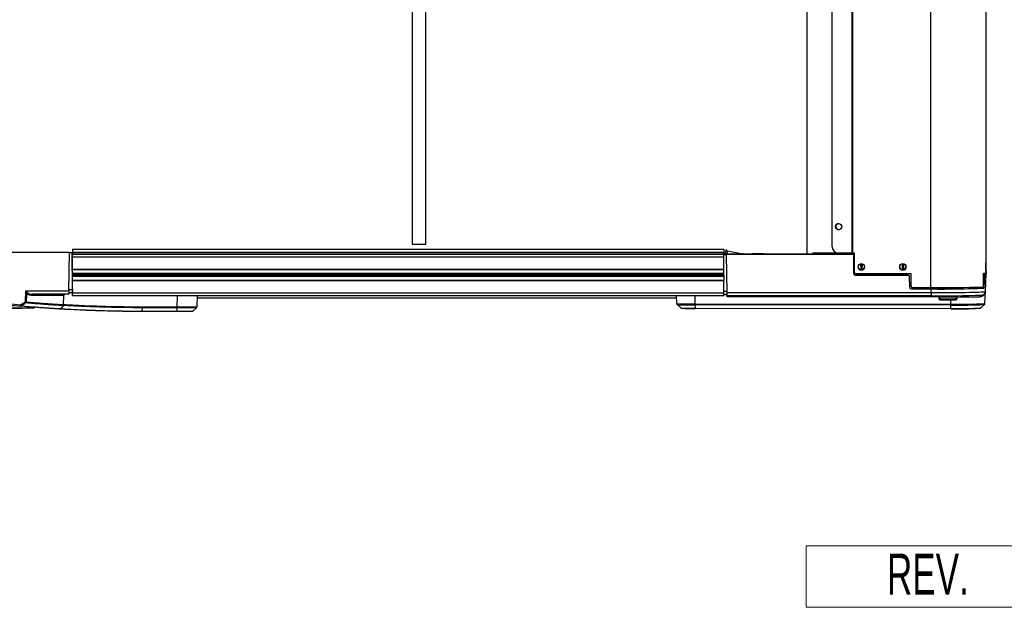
# Model space of a CAD drawing. Header units: millimetres. Extents: x 0 to 420, y 0 to 297.
# Tile 20 of 69: x 177 to 225, y 66 to 95. Entities that reach past the tile are written whole.
import ezdxf
from ezdxf.enums import TextEntityAlignment as Align

# ---------------------------------------------------------------- set-up
doc = ezdxf.new("R2010")
doc.units = ezdxf.units.MM
doc.layers.add('CARTIGLIO', color=140, linetype='Continuous')
doc.styles.add('SLDTEXTSTYLE0', font='TXT', dxfattribs={"width": 0.638298})

# ---------------------------------------------------------------- blocks, each defined once
blk = doc.blocks.new('SW_NOTE_0_27')
at = {"layer": 'CARTIGLIO', "color": 0, "insert": (2.34, 2.578), "char_height": 2, "attachment_point": 2, "style": 'SLDTEXTSTYLE0'}
blk.add_mtext('REV.', dxfattribs=at)
blk = doc.blocks.new('Cartiglio ALUSIC')
at = {"color": 161, "linetype": 'Continuous', "lineweight": 18}
for p, q in [((113.971, 150.999), (113.971, 153.999)), ((113.971, 153.999), (313.621, 153.999)), ((113.971, 150.999), (313.621, 150.999))]:
    blk.add_line(p, q, dxfattribs=at)
at = {"layer": 'CARTIGLIO', "color": 140}
blk.add_blockref('SW_NOTE_0_27', (117.568, 151.037), dxfattribs=at)
at = {"layer": 'CARTIGLIO', "color": 140, "style": 'SLDTEXTSTYLE0', "width": 0.638298}
for tag, p in [('AUTOATTR8', (219.244, 110.003)), ('AUTOATTR9', (218.122, 100.423)), ('AUTOATTR0', (249.033, 100.312))]:
    blk.add_attdef(tag, text='', height=4, dxfattribs=at).set_placement(p, align=Align.TOP_CENTER)
at = {"layer": 'CARTIGLIO', "color": 140}
for tag in ['AUTOATTR13', 'AUTOATTR12', 'AUTOATTR11', 'AUTOATTR10', 'AUTOATTR7', 'AUTOATTR6', 'AUTOATTR5', 'AUTOATTR4', 'AUTOATTR3', 'AUTOATTR2', 'AUTOATTR1']:
    blk.add_attdef(tag, (0, 0), '', height=4, dxfattribs=at)

msp = doc.modelspace()

# ---------------------------------------------------------------- linework, layer by layer
at = {"color": 7, "linetype": 'Continuous', "lineweight": 25}
for p, q in [((221.24362, 122.13847), (221.24362, 81.76106)), ((223.94486, 121.05957), (223.94486, 82.93425)), ((215.22135, 120.51731), (215.22135, 83.4318)), ((217.41433, 120.45051), (217.41433, 83.44913)), ((217.44716, 120.45046), (217.44716, 83.44908)), ((195.975, 120.20334), (195.975, 83.87164)), ((196.65031, 83.87164), (196.65031, 120.20334)), ((216.43304, 120.11592), (216.43304, 83.78975)), ((179.4299, 83.63528), (211.16949, 83.63528)), ((179.4299, 83.63528), (179.4299, 83.48622)), ((195.975, 83.87164), (196.65031, 83.87164)), ((211.16949, 83.63528), (211.16949, 83.48622)), ((211.2808, 83.60351), (211.25272, 83.47141)), ((211.25272, 83.42663), (211.2808, 83.55872)), ((211.2808, 83.55872), (211.2808, 83.60351)), ((211.34685, 83.5435), (211.31877, 83.41141)), ((212.08749, 83.3861), (211.34685, 83.5435)), ((179.27774, 83.46645), (175.39354, 83.46645)), ((179.24528, 81.6064), (179.27774, 83.46645)), ((179.27774, 83.46645), (179.4128, 83.46645)), ((179.42845, 81.67393), (179.4128, 83.46645)), ((179.4299, 83.48622), (211.16949, 83.48622)), ((179.4299, 83.48622), (179.4299, 83.47465)), ((179.4299, 83.47465), (211.16949, 83.47465)), ((179.4299, 83.47465), (179.4299, 83.39892)), ((179.4299, 83.39892), (211.16949, 83.39892)), ((179.4299, 83.26386), (179.4299, 83.39892)), ((179.4299, 82.66621), (179.4299, 83.26386)), ((179.4299, 83.26386), (211.16949, 83.26386)), ((211.1524, 83.39892), (211.1524, 83.41004)), ((211.16949, 83.48622), (211.16949, 83.47465)), ((211.16949, 83.47465), (211.16949, 83.41271)), ((211.18616, 83.41577), (211.16949, 83.41577)), ((211.16949, 83.41271), (211.18616, 83.41271)), ((211.16949, 83.26386), (211.16949, 83.39892)), ((211.16949, 83.38207), (211.28746, 83.38207)), ((211.16949, 82.66621), (211.16949, 83.26386)), ((211.18611, 83.41271), (211.18616, 83.41577)), ((211.18616, 83.41271), (211.18616, 83.41577)), ((211.25272, 83.42663), (211.25272, 83.47141)), ((211.28746, 83.38207), (211.28746, 83.38089)), ((217.50031, 83.38089), (211.28746, 83.38089)), ((211.28746, 83.38089), (211.31998, 81.51931)), ((211.44686, 83.38419), (211.31877, 83.41141)), ((211.34149, 83.38537), (211.34149, 83.40658)), ((211.34306, 83.38511), (211.34232, 83.40641)), ((217.25066, 83.38419), (211.40898, 83.38419)), ((212.08749, 83.3861), (212.08708, 83.38419)), ((212.08749, 83.43288), (212.08749, 83.3861)), ((212.09783, 83.4318), (212.09783, 83.38501)), ((212.09783, 83.38501), (217.11491, 83.38501)), ((212.09783, 83.38419), (212.09783, 83.38501)), ((217.52941, 83.43216), (215.49428, 83.43216)), ((215.57192, 83.43239), (217.52941, 83.43239)), ((216.09532, 83.43569), (217.52941, 83.43569)), ((216.76557, 83.45113), (217.41433, 83.44913)), ((217.04469, 83.43569), (217.04469, 83.45027)), ((217.11491, 83.38419), (217.11491, 83.38501)), ((217.13878, 83.38518), (217.23019, 83.38678)), ((217.13878, 83.38518), (217.13878, 83.38419)), ((217.23019, 83.38678), (217.52941, 83.38678)), ((217.23019, 83.38419), (217.23019, 83.38678)), ((217.33149, 83.3856), (217.25066, 83.38419)), ((217.52941, 83.3856), (217.33149, 83.3856)), ((217.44716, 83.44908), (217.52941, 83.44908)), ((217.52941, 83.38266), (217.50031, 83.38266)), ((217.50031, 83.38266), (217.50031, 83.38089)), ((217.50857, 82.43663), (217.50031, 83.38266)), ((217.50857, 82.43558), (217.50031, 83.38089)), ((217.52941, 83.44908), (217.52941, 82.50379)), ((179.4299, 82.66621), (211.16949, 82.66621)), ((179.4299, 82.64933), (179.4299, 82.66621)), ((179.4299, 82.46047), (179.4299, 82.64933)), ((179.4299, 82.64933), (211.1588, 82.64933)), ((211.15865, 82.66621), (211.16354, 82.1057)), ((217.85893, 82.62311), (217.85411, 82.92524)), ((217.88058, 82.62349), (217.88058, 82.92519)), ((217.90696, 82.92046), (217.90228, 82.62703)), ((219.88486, 82.62311), (219.88004, 82.92524)), ((219.90651, 82.62349), (219.90651, 82.92519)), ((219.9329, 82.92046), (219.92821, 82.62703)), ((223.94486, 82.93425), (223.94486, 82.70778)), ((223.94486, 82.70778), (223.94486, 82.48341)), ((223.94486, 82.64356), (223.94675, 82.53533)), ((223.94675, 82.51147), (223.94486, 82.61973)), ((179.4299, 82.44854), (179.4299, 82.46047)), ((179.4299, 82.46047), (211.16044, 82.46047)), ((179.4299, 82.39789), (179.4299, 82.44854)), ((179.4299, 82.44854), (211.16055, 82.44854)), ((179.4299, 82.37403), (179.4299, 82.39789)), ((179.4299, 82.39789), (211.16099, 82.39789)), ((179.4299, 82.32337), (179.4299, 82.37403)), ((179.4299, 82.37403), (211.1612, 82.37403)), ((179.4299, 82.31144), (179.4299, 82.32337)), ((179.4299, 82.32337), (211.16164, 82.32337)), ((179.4299, 82.12258), (179.4299, 82.31144)), ((179.4299, 82.31144), (211.16175, 82.31144)), ((179.4299, 82.10807), (179.4299, 82.12258)), ((179.4299, 82.12258), (211.1634, 82.12258)), ((179.4299, 82.1057), (211.16949, 82.1057)), ((179.4299, 81.50805), (179.4299, 82.1057)), ((211.16949, 81.50805), (211.16949, 82.1057)), ((217.50857, 82.43558), (217.50857, 82.43663)), ((217.5761, 82.36969), (217.5761, 82.36869)), ((217.86297, 82.36969), (217.5761, 82.36969)), ((217.5761, 82.36869), (220.1529, 82.36869)), ((220.29819, 82.43627), (217.59694, 82.43627)), ((217.86297, 82.36969), (217.86191, 82.43627)), ((217.88058, 82.37), (217.86297, 82.36969)), ((217.88058, 82.37), (217.88058, 82.43627)), ((217.89818, 82.36969), (217.88058, 82.37)), ((217.89924, 82.43627), (217.89818, 82.36969)), ((219.88891, 82.36969), (217.89818, 82.36969)), ((219.88891, 82.36969), (219.88784, 82.43627)), ((219.90651, 82.37), (219.88891, 82.36969)), ((219.90651, 82.37), (219.90651, 82.43627)), ((219.92411, 82.36969), (219.90651, 82.37)), ((219.92517, 82.43627), (219.92411, 82.36969)), ((220.1529, 82.36969), (219.92411, 82.36969)), ((220.1529, 82.36869), (220.1529, 82.36969)), ((220.22042, 82.30334), (220.22042, 82.30239)), ((220.22989, 81.76073), (220.22042, 82.30334)), ((220.22989, 81.7602), (220.22042, 82.30239)), ((220.29819, 81.82858), (220.29819, 82.43627)), ((223.82601, 81.86189), (223.82601, 82.46958)), ((223.82601, 82.4043), (223.8735, 82.4043)), ((223.88814, 82.4143), (223.88671, 82.41428)), ((223.89084, 82.4164), (223.89034, 82.47399)), ((223.89084, 82.4373), (223.89052, 82.474)), ((223.89052, 82.474), (223.89084, 82.43792)), ((223.89084, 82.43792), (223.89083, 82.43792)), ((223.89084, 82.44336), (223.89084, 82.43792)), ((223.94792, 82.44336), (223.89084, 82.44336)), ((223.89084, 82.4373), (223.89084, 82.4164)), ((223.91824, 81.56532), (223.94792, 82.41522)), ((223.94486, 82.51147), (223.94675, 82.51147)), ((223.9474, 82.49864), (223.94792, 82.49772)), ((223.94792, 82.49772), (223.94792, 82.46958)), ((223.94792, 82.46958), (223.94792, 82.44336)), ((223.94792, 82.41522), (223.94792, 82.44336)), ((177.12789, 81.06125), (177.14576, 81.6064)), ((177.14576, 81.6064), (179.24528, 81.6064)), ((179.24528, 81.6064), (179.24238, 81.44052)), ((179.24645, 81.67393), (179.42845, 81.67393)), ((179.42548, 82.01453), (179.4299, 82.01453)), ((179.42845, 81.67393), (179.4299, 81.50805)), ((211.16949, 81.58797), (211.31878, 81.58797)), ((220.22989, 81.7602), (220.22989, 81.76073)), ((220.29741, 81.69438), (220.29741, 81.6939)), ((220.29741, 81.69438), (220.46311, 81.69438)), ((220.29741, 81.6939), (221.28205, 81.6939)), ((220.36572, 81.76106), (221.24362, 81.76106)), ((220.46078, 81.76106), (220.46311, 81.69438)), ((220.46315, 81.6972), (220.46092, 81.76106)), ((221.6511, 81.71523), (220.46226, 81.72278)), ((220.46239, 81.71902), (221.5819, 81.71191)), ((220.46311, 81.69438), (220.46311, 81.6972)), ((220.46311, 81.6972), (221.28205, 81.6972)), ((221.28205, 81.51931), (221.28205, 81.6939)), ((221.62611, 81.71055), (221.62589, 81.69762)), ((221.8223, 81.76215), (221.8223, 81.7098)), ((222.36255, 81.7098), (222.36255, 81.76529)), ((222.55886, 81.70346), (222.55874, 81.71055)), ((223.38785, 81.71805), (223.39, 81.77958)), ((223.52526, 81.78297), (223.52316, 81.7226)), ((223.52355, 81.72262), (223.52566, 81.78298)), ((223.59326, 81.78495), (223.59119, 81.72556)), ((223.64991, 81.72882), (223.65092, 81.78682)), ((223.64994, 81.72883), (223.65095, 81.78682)), ((223.84634, 81.72889), (223.65091, 81.72889)), ((178.99936, 81.37535), (177.39102, 81.37535)), ((179.24238, 81.44052), (177.43833, 81.44052)), ((178.98845, 80.93593), (178.99936, 81.37535)), ((179.4299, 81.50805), (179.24356, 81.50805)), ((179.4299, 81.50805), (211.16949, 81.50805)), ((179.4299, 81.37299), (179.4299, 81.50805)), ((179.4299, 81.37299), (211.16949, 81.37299)), ((184.51807, 80.8268), (184.53714, 81.37299)), ((185.50533, 81.37299), (185.48626, 80.8268)), ((185.50165, 81.26758), (208.86507, 81.26758)), ((208.87509, 80.98065), (208.86139, 81.37299)), ((209.76073, 81.37299), (209.76135, 80.96449)), ((211.16949, 81.37299), (211.16949, 81.50805)), ((211.32158, 81.428), (211.16949, 81.428)), ((211.17005, 81.41127), (211.16949, 81.41127)), ((211.17008, 81.40797), (211.16949, 81.40797)), ((211.17006, 81.41032), (211.17008, 81.40797)), ((211.3219, 81.41021), (211.17006, 81.41032)), ((211.31998, 81.51931), (221.28205, 81.51931)), ((221.28205, 81.35934), (211.32282, 81.35934)), ((221.63216, 81.30231), (211.32453, 81.31016)), ((221.28205, 81.51931), (221.28205, 81.35934)), ((221.62955, 81.31712), (221.64559, 81.22615)), ((222.22514, 80.955), (222.22482, 81.16416)), ((222.53926, 81.22615), (222.5553, 81.31712)), ((223.89701, 80.98293), (223.91735, 81.56524)), ((175.54733, 80.7517), (176.96548, 80.7517)), ((177.49634, 80.76521), (176.08827, 80.76521)), ((176.96548, 80.7517), (176.96548, 80.76521)), ((178.8551, 80.73202), (178.85385, 80.73053)), ((178.97433, 80.88334), (178.8551, 80.73202)), ((178.97817, 80.8893), (178.97433, 80.88334)), ((178.9884, 80.93176), (178.98845, 80.93593)), ((182.81738, 80.77978), (182.80965, 80.61452)), ((184.5162, 80.77978), (182.81738, 80.77978)), ((182.81832, 80.82681), (184.51713, 80.82681)), ((184.5162, 80.77978), (184.50847, 80.61452)), ((185.28649, 80.61347), (185.46591, 80.78077)), ((208.89668, 80.93333), (208.89653, 80.93363)), ((208.89668, 80.93333), (209.07386, 80.76816)), ((209.76135, 80.96449), (222.22514, 80.955)), ((222.22608, 80.90835), (209.76229, 80.91784)), ((209.76229, 80.91784), (209.77002, 80.75571)), ((209.77002, 80.75571), (222.23381, 80.74621)), ((222.23581, 80.72887), (209.77203, 80.73837)), ((222.23381, 80.74621), (222.22608, 80.90835)), ((223.69812, 80.77022), (223.8753, 80.93539)), ((182.80765, 80.59638), (182.80881, 80.59638)), ((184.5065, 80.59638), (182.80881, 80.59638)), ((182.80965, 80.61452), (182.81081, 80.61452)), ((182.81081, 80.61452), (184.50847, 80.61452))]:
    msp.add_line(p, q, dxfattribs=at)
at = {"color": 7, "linetype": 'Continuous', "lineweight": 25, "flags": 128}
for points in [[(212.57055, 83.40446), (212.58255, 83.40307), (212.61749, 83.4018), (212.67225, 83.40077), (212.74198, 83.40007), (212.82049, 83.39976), (212.90078, 83.39986), (212.97573, 83.40038), (213.03869, 83.40125), (213.08405, 83.40241), (213.10778, 83.40376), (213.10778, 83.40516), (213.08405, 83.4065), (213.03869, 83.40767), (212.97573, 83.40854), (212.90078, 83.40906), (212.82049, 83.40916), (212.74198, 83.40885), (212.67225, 83.40814), (212.61749, 83.40711), (212.58255, 83.40585), (212.57055, 83.40446)], [(223.8735, 82.4043), (223.86014, 82.07179), (223.84634, 81.72889)], [(222.36255, 81.71718), (222.42263, 81.71629), (222.48961, 81.71481), (222.53522, 81.7131), (222.557, 81.71125), (222.55377, 81.70936), (222.52571, 81.70754), (222.47433, 81.70588), (222.4024, 81.70447), (222.31378, 81.70338), (222.21324, 81.70269), (222.10621, 81.70241), (221.99843, 81.70258), (221.89571, 81.70317), (221.80358, 81.70416), (221.727, 81.70549), (221.67008, 81.7071), (221.6359, 81.70889), (221.62629, 81.71077), (221.62629, 81.71077)], [(221.8223, 81.71129), (221.81892, 81.71055), (221.83108, 81.70914), (221.86645, 81.70786), (221.9219, 81.70682), (221.9925, 81.7061), (222.07199, 81.70579), (222.15329, 81.70589), (222.22918, 81.70641), (222.29292, 81.7073), (222.33884, 81.70848), (222.36287, 81.70984), (222.36287, 81.71126), (222.36255, 81.71129)], [(177.18705, 81.48472), (177.18417, 81.39707), (177.17309, 81.06007)], [(221.28205, 81.51931), (221.54044, 81.51953), (221.79635, 81.52019), (222.0473, 81.52129), (222.29088, 81.52281), (222.52474, 81.52474), (222.74664, 81.52706), (222.95443, 81.52975), (223.14612, 81.53279), (223.31985, 81.53613), (223.47396, 81.53976), (223.60696, 81.54363), (223.71757, 81.54771), (223.80472, 81.55196), (223.86758, 81.55634), (223.90554, 81.56081), (223.91824, 81.56532)], [(181.64274, 80.60861), (181.64815, 80.60698), (181.65454, 80.60625)]]:
    msp.add_lwpolyline(points, dxfattribs=at)
at = {"color": 7, "linetype": 'Continuous', "lineweight": 25}
for centre, radius in [((216.76415, 84.733), 0.15106), ((217.86707, 82.77386), 0.15194), ((219.89301, 82.77386), 0.15194)]:
    msp.add_circle(centre, radius, dxfattribs=at)
for centre, radius, start, end in [((216.7761, 84.73388), 0.1508, 179.417852, 273.464576), ((216.7758, 84.73653), 0.15049, 97.829053, 180.425646), ((211.25303, 83.37771), 0.2275, 77.476893, 82.990151), ((211.53891, 84.52818), 1.00323, 255.091265, 258.963322), ((216.76934, 83.78741), 0.3363, 179.600639, 269.35761), ((211.51083, 84.39609), 1.00323, 255.091265, 258.963322), ((212.09783, 83.43476), 0.04975, 258.001799, 270.000016), ((217.11637, 84.83472), 1.44971, 269.942353, 270.886018), ((217.44706, 94.13643), 10.68736, 269.824501, 270.00053), ((217.86707, 82.77483), 0.15194, 180.007023, 359.992977), ((219.893, 82.77483), 0.15194, 180.007023, 359.992977), ((217.5761, 82.43722), 0.06753, 180.5, 270), ((217.59694, 82.50379), 0.06753, 180.004364, 270.004363), ((220.1529, 82.30216), 0.06753, 1, 90), ((223.83829, 82.88164), 0.41225, 268.292489, 284.981952), ((223.80102, 82.85054), 0.44507, 273.218955, 281.101508), ((223.88074, 82.6141), 0.20992, 268.024788, 288.665521), ((223.88761, 82.41777), 0.00351, 278.729071, 336.967963), ((220.29741, 81.76191), 0.06753, 181, 270), ((220.36571, 81.82859), 0.06753, 180.004364, 270.004363), ((221.65503, 150.97131), 69.21147, 269.659419, 271.7804326), ((221.73601, 142.40199), 60.70979, 269.5715659, 271.9920525), ((221.70038, 138.97955), 57.28387, 269.58158, 271.951313), ((221.9427, 71.56745), 10.15045, 90.679652, 91.216475), ((177.28852, 81.39653), 0.13444, 114.72862, 139.007325), ((177.45001, 81.38229), 0.05939, 101.345487, 186.713793), ((221.75542, 131.56608), 50.20897, 269.459813, 272.239117), ((222.09228, 91.00944), 9.70335, 267.266656, 272.735073), ((222.09268, 90.59153), 9.37601, 267.266877, 272.730045), ((222.091, 90.30032), 9.13837, 267.634934, 272.387623), ((222.49228, 134.45177), 53.14962, 270.065095, 271.262872), ((223.76953, 81.31407), 0.10587, 131.127326, 179.461824), ((182.80881, 148.12743), 67.53105, 264.0177324, 264.9565123), ((182.80881, 148.12625), 67.46351, 264.0177324, 264.9565123), ((166.17244, 81.85227), 10.74569, 354.690142, 355.043957), ((176.87279, 80.89619), 0.03835, 268.855211, 326.192774), ((181.26302, 83.27685), 4.97643, 208.2169, 208.860226), ((177.22898, 84.07156), 3.01201, 268.076651, 268.936676), ((181.26366, 83.37402), 4.73852, 209.214452, 209.897158), ((177.08587, 81.06452), 0.08733, 323.138823, 357.078297), ((177.49634, 80.93404), 0.16883, 270, 304.867601), ((183.41516, 80.83196), 1.10291, 357.287952, 359.732262), ((185.41877, 80.82916), 0.06753, 312.998305, 357.99991), ((209.5558, 94.00404), 13.04117, 267.007982, 270.903128), ((209.54613, 93.03338), 12.11747, 266.927724, 271.02214), ((209.60342, 90.90442), 10.15008, 267.009383, 270.940481), ((209.61806, 90.51782), 9.78066, 267.082374, 270.901968), ((210.84195, 80.96282), 1.08059, 179.910967, 182.385232), ((209.82192, 80.75294), 0.05197, 176.944643, 196.275401), ((222.66673, 104.57238), 23.62151, 268.928822, 272.985486), ((223.30573, 80.95332), 1.08059, 179.910967, 182.385232), ((222.63427, 106.36335), 25.45827, 269.081297, 272.794023), ((222.28571, 80.74344), 0.05197, 176.944643, 196.275401), ((222.60631, 102.69259), 21.94954, 269.027587, 272.851177), ((222.5808, 104.34554), 23.61919, 269.163087, 272.587036), ((182.75001, 80.61208), 0.06085, 345.055159, 2.307116)]:
    msp.add_arc(centre, radius, start, end, dxfattribs=at)
for centre, major_axis, ratio, start_param, end_param in [((211.40906, 83.38537), (0.06757, 0), 0.01745239, 3.14159228, 4.71117063), ((217.5761, 82.43617), (0.06753, 0), 0.99923824, 3.1503193, 4.71238898), ((220.1529, 82.30121), (0.06753, 0), 0.99923824, 0.01745329, 1.57079633), ((222.05547, 116.52593), (-1.68248, 136.22723), 0.01068927, 4.45915731, 4.45962546), ((222.01045, 131.08475), (-1.59191, 128.99123), 0.01068927, 4.32536076, 4.32585846), ((223.89025, 82.51088), (-0.00059, 0.06753), 0.00015229, 3.15904462, 4.13475609), ((223.94674, 82.5371), (-0.00118, 0.06753), 0.00030454, 1.59697095, 3.15904063), ((223.94674, 82.51088), (-0.00118, 0.06753), 0.00030454, 3.15904063, 4.72111031), ((220.29741, 81.76138), (0.06753, 0), 0.99923824, 3.15904595, 4.71238898), ((222.01308, 77.9648), (0.20499, 17.16429), 0.02840749, 1.35105479, 1.35191373), ((211.17008, 81.40679), (-0.00059, 0.06753), 0.00015244, 4.76476404, 5.03196946), ((211.31987, 81.52815), (-0.00295, 0.16883), 0.00030454, 1.62315089, 3.15904063), ((211.32459, 81.30486), (-0.00177, 0.1013), 0.00030482, 4.76475993, 5.2802876)]:
    msp.add_ellipse(centre, major_axis=major_axis, ratio=ratio, start_param=start_param, end_param=end_param, dxfattribs=at)
for points, knots in [([(223.94294, 82.66732), (223.94198, 82.66996), (223.94019, 82.67488), (223.93695, 82.70189), (223.93483, 82.73096), (223.93349, 82.75705), (223.93265, 82.78586), (223.93239, 82.8163), (223.93264, 82.84684), (223.93347, 82.87594), (223.93481, 82.90262), (223.93696, 82.93291), (223.94017, 82.96229), (223.94198, 82.96811), (223.94293, 82.97116)], [0, 0, 0, 0, 0.13339157, 0.24917048, 0.3133152, 0.37469721, 0.43601395, 0.49997115, 0.56370773, 0.62493612, 0.68638534, 0.75075628, 0.86932298, 1, 1, 1, 1]), ([(223.94293, 82.97116), (223.94352, 82.96829), (223.94469, 82.9626), (223.94481, 82.94367), (223.94486, 82.93425)], [0, 0, 0, 0, 0.5025423, 1, 1, 1, 1]), ([(223.94486, 82.70778), (223.94481, 82.69774), (223.94469, 82.67777), (223.94352, 82.67079), (223.94294, 82.66732)], [0, 0, 0, 0, 0.502580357, 1, 1, 1, 1]), ([(177.18705, 81.48472), (177.1788, 81.50987), (177.1657, 81.54979), (177.15121, 81.59083), (177.14585, 81.60615), (177.14576, 81.6064)], [0, 0, 0, 0, 0.62622369, 0.99380864, 1, 1, 1, 1]), ([(177.14576, 81.6064), (177.14592, 81.60624), (177.15714, 81.59517), (177.18749, 81.56546), (177.21497, 81.53674), (177.23228, 81.51865)], [0, 0, 0, 0, 0.005355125, 0.373411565, 1, 1, 1, 1]), ([(221.5819, 81.71191), (221.58265, 81.7119), (221.58645, 81.71188), (221.59599, 81.7118), (221.60976, 81.7116), (221.62181, 81.71128), (221.62624, 81.71098), (221.62628, 81.71081), (221.62629, 81.71077)], [0, 0, 0, 0, 0.02891816, 0.14487462, 0.37867251, 0.6483323, 0.91807664, 1, 1, 1, 1]), ([(221.72721, 81.71561), (221.72189, 81.71551), (221.71125, 81.71532), (221.68956, 81.71517), (221.66869, 81.71514), (221.65624, 81.71521), (221.6511, 81.71523)], [0, 0, 0, 0, 0.27012616, 0.54025055, 0.81039332, 1, 1, 1, 1]), ([(223.80539, 81.79325), (223.80827, 81.7952), (223.81369, 81.79887), (223.82027, 81.81382), (223.82459, 81.8357), (223.82552, 81.85281), (223.82601, 81.86189)], [0, 0, 0, 0, 0.2679569, 0.50296413, 0.73634408, 1, 1, 1, 1]), ([(177.39102, 81.37535), (177.35349, 81.38028), (177.2903, 81.38857), (177.22165, 81.43761), (177.19516, 81.47367), (177.18705, 81.48472)], [0, 0, 0, 0, 0.50358147, 0.84789282, 1, 1, 1, 1]), ([(177.23228, 81.51865), (177.24055, 81.51072), (177.26842, 81.48399), (177.33808, 81.44976), (177.40065, 81.44399), (177.43833, 81.44052)], [0, 0, 0, 0, 0.14370423, 0.48449872, 1, 1, 1, 1]), ([(179.07149, 81.44052), (179.06283, 81.4397), (179.04551, 81.43804), (179.02272, 81.42498), (179.00663, 81.4061), (179.00019, 81.38825), (178.99953, 81.37803), (178.99936, 81.37535)], [0, 0, 0, 0, 0.24152506, 0.48345264, 0.71333447, 0.9248009, 1, 1, 1, 1]), ([(221.58769, 81.36801), (221.59018, 81.367), (221.59674, 81.36436), (221.61041, 81.35474), (221.62374, 81.33844), (221.62754, 81.32389), (221.6295, 81.3164)], [0, 0, 0, 0, 0.14996898, 0.39469847, 0.68815296, 1, 1, 1, 1]), ([(221.64576, 81.22531), (221.64576, 81.22528), (221.6458, 81.21775), (221.65252, 81.20487), (221.66348, 81.18986), (221.67578, 81.18032), (221.68673, 81.17491), (221.69482, 81.17231), (221.69951, 81.17122), (221.70131, 81.17093), (221.70193, 81.17084)], [0, 0, 0, 0, 0.001003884, 0.235457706, 0.426211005, 0.588931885, 0.725546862, 0.83502765, 0.943329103, 1, 1, 1, 1]), ([(222.48612, 81.17147), (222.48816, 81.17193), (222.49243, 81.17291), (222.50414, 81.1774), (222.5189, 81.18712), (222.53273, 81.20409), (222.53953, 81.22258), (222.5401, 81.23423), (222.54029, 81.2379)], [0, 0, 0, 0, 0.1169083, 0.24504978, 0.4278682, 0.65297515, 0.89050855, 1, 1, 1, 1]), ([(222.55428, 81.30542), (222.55516, 81.31372), (222.55676, 81.32876), (222.56751, 81.3468), (222.57931, 81.35853), (222.58995, 81.36514), (222.59481, 81.36705), (222.59657, 81.36774)], [0, 0, 0, 0, 0.29486161, 0.53415693, 0.73452876, 0.90350177, 1, 1, 1, 1]), ([(223.89096, 81.48135), (223.88908, 81.4745), (223.87742, 81.43195), (223.82723, 81.37858), (223.75027, 81.32739), (223.69277, 81.31921), (223.66367, 81.31507)], [0, 0, 0, 0, 0.07882007, 0.48956653, 0.74169814, 1, 1, 1, 1]), ([(223.73392, 81.39669), (223.74189, 81.39743), (223.75767, 81.3989), (223.7761, 81.40218), (223.79847, 81.40798), (223.82373, 81.41786), (223.85549, 81.43714), (223.88771, 81.47009), (223.91307, 81.5164), (223.91655, 81.55258), (223.91834, 81.57121)], [0, 0, 0, 0, 0.20847322, 0.41247269, 0.52749598, 0.61383603, 0.69890663, 0.7925617, 0.89317426, 1, 1, 1, 1]), ([(178.81923, 80.71433), (178.79818, 80.71558), (178.71826, 80.72034), (178.55355, 80.73045), (178.30115, 80.74681), (178.00656, 80.76708), (177.67132, 80.79182), (177.29814, 80.82108), (177.01728, 80.84531), (176.87203, 80.85785)], [0, 0, 0, 0, 0.05485942, 0.20824538, 0.3616315, 0.5223732, 0.67789741, 0.83342212, 1, 1, 1, 1]), ([(176.87796, 80.92394), (176.91977, 80.94655), (177.00338, 80.99177), (177.08639, 81.03809), (177.12789, 81.06125)], [0, 0, 0, 0, 0.50001884, 1, 1, 1, 1]), ([(177.15574, 81.01213), (177.11405, 80.98898), (177.03066, 80.94266), (176.94666, 80.89746), (176.90466, 80.87485)], [0, 0, 0, 0, 0.49993989, 1, 1, 1, 1]), ([(176.90466, 80.87485), (177.05094, 80.86231), (177.33381, 80.83806), (177.70963, 80.8088), (178.04724, 80.78408), (178.34388, 80.76382), (178.5981, 80.74749), (178.7596, 80.73766), (178.83729, 80.73308), (178.8551, 80.73202)], [0, 0, 0, 0, 0.16811617, 0.32508602, 0.48205543, 0.64429853, 0.79912299, 0.95394733, 1, 1, 1, 1]), ([(178.97433, 80.88334), (178.92418, 80.88628), (178.82388, 80.89214), (178.64145, 80.90332), (178.43566, 80.91649), (178.17966, 80.93365), (177.87779, 80.95513), (177.52808, 80.98155), (177.28009, 81.00192), (177.15574, 81.01213)], [0, 0, 0, 0, 0.12808661, 0.25617325, 0.38634783, 0.51652245, 0.68942454, 0.8442607, 1, 1, 1, 1]), ([(177.17309, 81.06007), (177.29735, 81.0499), (177.54589, 81.02956), (177.89646, 81.00316), (178.22557, 80.97981), (178.52451, 80.95997), (178.78127, 80.94393), (178.92437, 80.93547), (178.98838, 80.93176), (178.9884, 80.93176)], [0, 0, 0, 0, 0.15631003, 0.3126199, 0.48667498, 0.65766946, 0.82896324, 0.9999575, 1, 1, 1, 1]), ([(178.85385, 80.73053), (178.84932, 80.72628), (178.83969, 80.71726), (178.82751, 80.71426), (178.82058, 80.71426), (178.81932, 80.71433), (178.81923, 80.71433)], [0, 0, 0, 0, 0.42072111, 0.89458838, 0.9925788, 1, 1, 1, 1]), ([(182.80765, 80.59638), (182.54689, 80.59728), (181.88934, 80.59956), (181.03359, 80.61776), (180.04234, 80.65103), (179.37032, 80.68233), (178.89677, 80.70983), (178.81923, 80.71433)], [0, 0, 0, 0, 0.19601806, 0.49428855, 0.64339354, 0.94161219, 1, 1, 1, 1]), ([(178.85385, 80.73053), (178.85387, 80.73053), (178.92089, 80.72659), (179.38385, 80.70011), (180.04515, 80.66908), (181.03612, 80.63588), (181.89161, 80.61768), (182.54897, 80.61542), (182.80965, 80.61452)], [0, 0, 0, 0, 0.00001442, 0.05089338, 0.35148568, 0.50177742, 0.80242185, 1, 1, 1, 1]), ([(178.9884, 80.93176), (178.98799, 80.92524), (178.98716, 80.91221), (178.98254, 80.89819), (178.97927, 80.89153), (178.97817, 80.8893)], [0, 0, 0, 0, 0.39955767, 0.79806579, 1, 1, 1, 1]), ([(182.81738, 80.77978), (182.61909, 80.78031), (182.0242, 80.78189), (181.03282, 80.80009), (179.95158, 80.8381), (179.26691, 80.87281), (178.97843, 80.88928), (178.97817, 80.8893)], [0, 0, 0, 0, 0.15486045, 0.46459041, 0.77432041, 0.99979929, 1, 1, 1, 1]), ([(178.98845, 80.93593), (179.27459, 80.92069), (179.95646, 80.88437), (181.03504, 80.84735), (182.02569, 80.82891), (182.62017, 80.82733), (182.81832, 80.82681)], [0, 0, 0, 0, 0.22433869, 0.53460502, 0.84487137, 1, 1, 1, 1]), ([(184.51684, 80.77977), (184.51663, 80.77977), (184.51642, 80.77977), (184.5162, 80.77978), (184.5162, 80.77978)], [0, 0, 0, 0, 0.993725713, 1, 1, 1, 1]), ([(185.46482, 80.77977), (185.46401, 80.77959), (185.4617, 80.77906), (185.43649, 80.77832), (185.38094, 80.77767), (185.29866, 80.77727), (185.19074, 80.77713), (185.05543, 80.77729), (184.90202, 80.77774), (184.73867, 80.77846), (184.61029, 80.77917), (184.53538, 80.77965), (184.51684, 80.77977)], [0, 0, 0, 0, 0.05828549, 0.16715566, 0.27917508, 0.38802937, 0.50003474, 0.61900413, 0.74212958, 0.85106587, 0.96315761, 1, 1, 1, 1]), ([(184.51713, 80.82681), (184.51724, 80.82681), (184.51755, 80.82681), (184.51786, 80.8268), (184.51807, 80.8268)], [0, 0, 0, 0, 0.34128569, 1, 1, 1, 1]), ([(184.51807, 80.8268), (184.53699, 80.82666), (184.61189, 80.82608), (184.74304, 80.82521), (184.9081, 80.82433), (185.06644, 80.82376), (185.2039, 80.82357), (185.31578, 80.82374), (185.3994, 80.82422), (185.45701, 80.82501), (185.48307, 80.82591), (185.48545, 80.82658), (185.48626, 80.8268)], [0, 0, 0, 0, 0.03683449, 0.1457653, 0.25785489, 0.37682915, 0.49996521, 0.60882491, 0.72084059, 0.82970533, 0.94172389, 1, 1, 1, 1]), ([(208.87505, 80.98301), (208.87615, 80.97389), (208.87806, 80.95799), (208.88851, 80.941), (208.89562, 80.93482), (208.89804, 80.93272)], [0, 0, 0, 0, 0.46983218, 0.81924671, 1, 1, 1, 1]), ([(209.07543, 80.76728), (209.07649, 80.76619), (209.08089, 80.76162), (209.08936, 80.75708), (209.09475, 80.7549), (209.09714, 80.75393)], [0, 0, 0, 0, 0.14897853, 0.62351373, 1, 1, 1, 1]), ([(223.65979, 80.75176), (223.66039, 80.75184), (223.66452, 80.75241), (223.67133, 80.75437), (223.6873, 80.76075), (223.69493, 80.76802), (223.69742, 80.77039)], [0, 0, 0, 0, 0.09256646, 0.6391867, 0.88205306, 1, 1, 1, 1]), ([(223.8731, 80.93351), (223.87326, 80.93362), (223.87786, 80.93673), (223.88873, 80.95013), (223.8962, 80.96891), (223.89685, 80.98145), (223.89705, 80.98529)], [0, 0, 0, 0, 0.01396343, 0.39800288, 0.81579541, 1, 1, 1, 1]), ([(181.63443, 80.6066), (181.64168, 80.60647), (181.65315, 80.60627), (181.65417, 80.60625), (181.65454, 80.60625)], [0, 0, 0, 0, 0.63147186, 1, 1, 1, 1]), ([(185.24156, 80.59638), (185.23342, 80.59638), (185.22095, 80.59638), (185.128, 80.59638), (184.98857, 80.59638), (184.76427, 80.59638), (184.59242, 80.59638), (184.5065, 80.59638)], [0, 0, 0, 0, 0.22055615, 0.33820298, 0.55867094, 0.77936626, 1, 1, 1, 1]), ([(184.50847, 80.61452), (184.50847, 80.61452), (184.5535, 80.61448), (184.64469, 80.6144), (184.7759, 80.6143), (184.89975, 80.61424), (185.04759, 80.61419), (185.19511, 80.61422), (185.27509, 80.61435), (185.28761, 80.61448), (185.28761, 80.61452), (185.28761, 80.61452)], [0, 0, 0, 0, 0.00000327, 0.10897537, 0.22109863, 0.33008382, 0.44222679, 0.66233606, 0.88240249, 0.99999673, 1, 1, 1, 1])]:
    msp.add_open_spline(points, degree=3, knots=knots, dxfattribs=at)
for points in [[(182.81738, 80.77978), (182.81752, 80.78297), (182.81779, 80.78937), (182.81807, 80.801), (182.81827, 80.81358), (182.8183, 80.8224), (182.81832, 80.82681)], [(184.5162, 80.77978), (184.51633, 80.78297), (184.5166, 80.78937), (184.51689, 80.801), (184.51708, 80.81358), (184.51712, 80.8224), (184.51713, 80.82681)], [(182.80966, 80.61452), (182.80952, 80.61181), (182.80923, 80.60638), (182.80873, 80.60076), (182.8082, 80.59707), (182.80783, 80.59661), (182.80765, 80.59638)], [(184.50847, 80.61452), (184.50833, 80.61181), (184.50805, 80.60638), (184.50757, 80.60076), (184.50704, 80.59707), (184.50668, 80.59661), (184.5065, 80.59638)], [(185.28761, 80.61452), (185.28437, 80.61181), (185.27788, 80.60638), (185.26643, 80.60076), (185.25423, 80.59707), (185.24578, 80.59661), (185.24156, 80.59638)]]:
    msp.add_open_spline(points, degree=3, dxfattribs=at)

# ---------------------------------------------------------------- block references
at = {"color": 7, "linetype": 'Continuous'}
msp.add_blockref('Cartiglio ALUSIC', (101.2063, -84.82804), dxfattribs=at)

doc.saveas('drawing.dxf')
